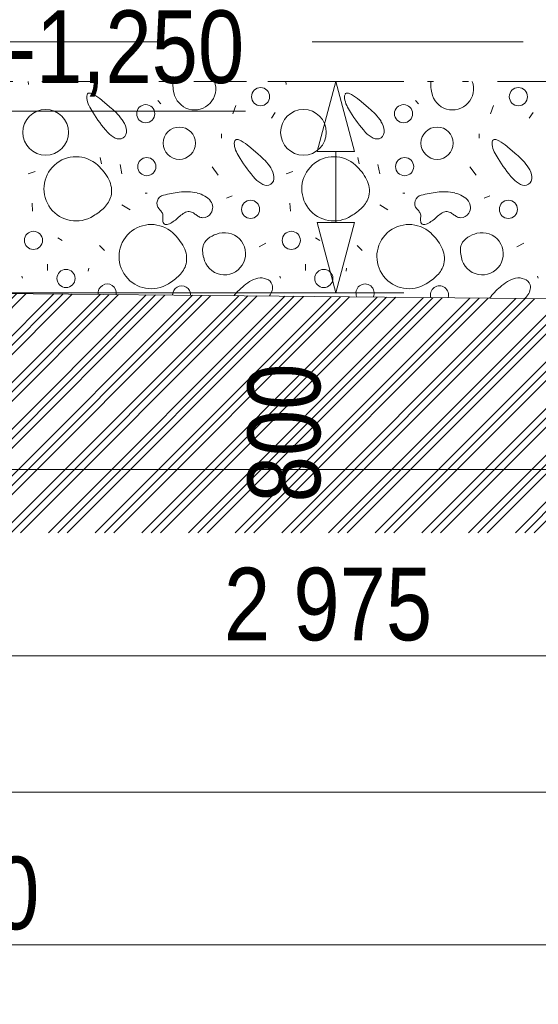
# Model space of a CAD drawing. Header units: millimetres. Extents: x -479461597 to -478645968, y -1101060132 to -1100898045.
# Tile 61 of 145: x -479081960 to -479079996, y -1101050144 to -1101046417. Entities that reach past the tile are written whole.
import ezdxf

# ---------------------------------------------------------------- set-up
doc = ezdxf.new("R2010")
doc.units = ezdxf.units.MM
doc.header["$MEASUREMENT"] = 0
for name, pattern in [('Wipeout_Contour', [1000, 0, -1000]), ('Čerchovaná se dvěma tečkami', [575, 200, -110, 22.5, -110, 22.5, -110]), ('Čárkovaná L', [1300, 800, -500])]:
    doc.linetypes.add(name, pattern=pattern)
for name, color, linetype in [('Bourané_2D prvky - vyplně', 7, 'Continuous'), ('Bourané_Kóty - SP', 7, 'Continuous'), ('Kóty - SP', 7, 'Continuous')]:
    doc.layers.add(name, color=color, linetype=linetype)
for name, color, linetype, lineweight, true_color in [('Bourané_2D prvky - vyplně_Pero_č.__40', 7, 'Continuous', 13, 0xc9ca94), ('Bourané_Konstrukce - základy výkop_Pero_č.__109', 7, 'Continuous', 13, 0x6da3d7), ('Bourané_Kóty - SP_Pero_č.__25', 7, 'Continuous', 13, 0x1a4f6e), ('Bourané_Kóty - SP_Pero_č.__45', 7, 'Continuous', 13, 0x1a4f6e), ('Bourané_Kóty - SP_Pero_č.__85', 7, 'Continuous', 13, 0x1a4f6e), ('Kóty - SP_Pero_č.__25', 7, 'Continuous', 13, 0x1a4f6e), ('Kóty - SP_Pero_č.__45', 7, 'Continuous', 13, 0x1a4f6e), ('Kóty - SP_Pero_č.__85', 7, 'Continuous', 13, 0x1a4f6e), ('Situace - terén HTU_Pero_č.__186', 7, 'Continuous', 20, 0x7b0011)]:
    doc.layers.add(name, color=color, linetype=linetype, lineweight=lineweight, true_color=true_color)
doc.layers.add('Konstrukce - základy podsyp_Pero_č.__96', color=124, linetype='Continuous', lineweight=13)
doc.styles.add('GENERATED_STYLE_5', font='txt')
doc.dimstyles.new('GENERATED_STYLE__1', dxfattribs={"dimtxt": 275, "dimasz": 228, "dimexe": 0.18, "dimexo": 400, "dimgap": 0.09, "dimtad": 1, "dimtih": 1, "dimtoh": 1, "dimdec": 0, "dimzin": 0, "dimdsep": 46, "dimtxsty": 'GENERATED_STYLE_5', "dimblk": 'ARROWHEAD_6', "dimblk1": 'ARROWHEAD_6', "dimblk2": 'ARROWHEAD_6', "dimcen": 0.09, "dimclrd": 256, "dimclre": 256, "dimclrt": 256, "dimazin": 0, "dimtfac": 1, "dimtdec": 4, "dimtmove": 0, "dimatfit": 3, "dimfxl": 1, "dimtolj": 1, "dimtzin": 0, "dimarcsym": 0})
doc.dimstyles.new('GENERATED_STYLE__5', dxfattribs={"dimtxt": 275, "dimasz": 228, "dimexe": 0.18, "dimexo": 0.0625, "dimgap": 0.09, "dimtad": 1, "dimtih": 1, "dimtoh": 1, "dimdec": 0, "dimzin": 0, "dimdsep": 46, "dimtxsty": 'GENERATED_STYLE_5', "dimblk": 'ARROWHEAD_6', "dimblk1": 'ARROWHEAD_6', "dimblk2": 'ARROWHEAD_6', "dimcen": 0.09, "dimclrd": 256, "dimclre": 256, "dimclrt": 256, "dimazin": 0, "dimtfac": 1, "dimtdec": 4, "dimtmove": 0, "dimatfit": 3, "dimfxl": 1, "dimtolj": 1, "dimtzin": 0, "dimarcsym": 0})
doc.dimstyles.new('GENERATED_STYLE__6', dxfattribs={"dimtxt": 275, "dimasz": 261.25, "dimexe": 0.18, "dimexo": 400, "dimgap": 0.09, "dimtad": 1, "dimtih": 1, "dimtoh": 1, "dimdec": 0, "dimzin": 0, "dimdsep": 46, "dimtxsty": 'GENERATED_STYLE_5', "dimblk": 'ARROWHEAD_6', "dimblk1": 'ARROWHEAD_6', "dimblk2": 'ARROWHEAD_6', "dimcen": 0.09, "dimclrd": 256, "dimclre": 256, "dimclrt": 256, "dimazin": 0, "dimtfac": 1, "dimtdec": 4, "dimtmove": 0, "dimatfit": 3, "dimfxl": 1, "dimtolj": 1, "dimtzin": 0, "dimarcsym": 0})
doc.dimstyles.new('GENERATED_STYLE__8', dxfattribs={"dimtxt": 275, "dimasz": 261.25, "dimexe": 0.18, "dimexo": 100, "dimgap": 0.09, "dimtad": 1, "dimdec": 0, "dimzin": 0, "dimdsep": 46, "dimtxsty": 'GENERATED_STYLE_5', "dimblk": 'ARROWHEAD_4', "dimblk1": 'ARROWHEAD_4', "dimblk2": 'ARROWHEAD_4', "dimcen": 0.09, "dimclrd": 256, "dimclre": 256, "dimclrt": 256, "dimazin": 0, "dimtfac": 1, "dimtdec": 4, "dimtmove": 0, "dimatfit": 3, "dimfxl": 1, "dimtolj": 1, "dimtzin": 0, "dimarcsym": 0})

# ---------------------------------------------------------------- blocks, each defined once
blk = doc.blocks.new('*X61', base_point=(-479070253, -1101046200.7))
at = {"layer": 'Bourané_2D prvky - vyplně_Pero_č.__40', "color": 9, "linetype": 'Continuous', "lineweight": 13, "true_color": 0xc9ca94}
for p, q in [((-479081927.1, -1101046662.5), (-479081928.6, -1101046650.7)), ((-479080950.8, -1101046662.5), (-479080952.2, -1101046650.7)), ((-479081437.8, -1101046723.3), (-479081426, -1101046735.2)), ((-479080461.5, -1101046723.3), (-479080449.7, -1101046735.2)), ((-479081141.8, -1101046742.3), (-479081153.6, -1101046773.1)), ((-479080165.5, -1101046742.3), (-479080177.3, -1101046773.1)), ((-479081006.8, -1101046789.6), (-479080992.6, -1101046768.3)), ((-479080030.4, -1101046789.6), (-479080016.2, -1101046768.3)), ((-479081196.2, -1101046848.9), (-479081196.2, -1101046865.4)), ((-479080219.9, -1101046848.9), (-479080219.9, -1101046865.4)), ((-479081655.8, -1101046938.9), (-479081651, -1101046962.6)), ((-479080679.4, -1101046938.9), (-479080674.7, -1101046962.6)), ((-479081580, -1101046964.9), (-479081572.9, -1101047000.4)), ((-479081208.1, -1101047005.2), (-479081231.8, -1101046974.4)), ((-479080603.6, -1101046964.9), (-479080596.5, -1101047000.4)), ((-479080231.8, -1101047005.2), (-479080255.5, -1101046974.4)), ((-479081902.1, -1101046991), (-479081928.1, -1101047000.4)), ((-479080925.8, -1101046991), (-479080951.8, -1101047000.4)), ((-479081485.2, -1101047073.9), (-479081478.1, -1101047073.9)), ((-479081177.3, -1101047092.8), (-479081156, -1101047083.4)), ((-479080508.9, -1101047073.9), (-479080501.8, -1101047073.9)), ((-479080201, -1101047092.8), (-479080179.7, -1101047083.4)), ((-479081913.7, -1101047111.5), (-479081911.3, -1101047142.3)), ((-479081573.2, -1101047118.2), (-479081542.4, -1101047137.2)), ((-479080937.4, -1101047111.5), (-479080935, -1101047142.3)), ((-479080596.8, -1101047118.2), (-479080566, -1101047137.2)), ((-479081816.2, -1101047242.5), (-479081799.4, -1101047253.3)), ((-479080839.8, -1101047242.5), (-479080823.1, -1101047253.3)), ((-479081658.1, -1101047272), (-479081639.2, -1101047290.9)), ((-479081027.7, -1101047262.9), (-479081053.7, -1101047277.1)), ((-479080681.8, -1101047272), (-479080662.9, -1101047290.9)), ((-479080051.4, -1101047262.9), (-479080077.4, -1101047277.1)), ((-479081854.7, -1101047366.7), (-479081854.7, -1101047343)), ((-479081700.8, -1101047369.1), (-479081698.4, -1101047357.2)), ((-479080878.4, -1101047366.7), (-479080878.4, -1101047343)), ((-479080724.4, -1101047369.1), (-479080722.1, -1101047357.2)), ((-479081949.5, -1101047395.1), (-479081951.8, -1101047388)), ((-479080973.1, -1101047395.1), (-479080975.5, -1101047388)), ((-479079996.8, -1101047395.1), (-479079999.2, -1101047388))]:
    blk.add_line(p, q, dxfattribs=at)
for centre, radius in [((-479081048.1, -1101046708.4), 34.3), ((-479080071.8, -1101046708.4), 34.3), ((-479081861.9, -1101046843.4), 86.5), ((-479081483, -1101046772.8), 34.3), ((-479080885.6, -1101046843.4), 86.5), ((-479080506.7, -1101046772.8), 34.3), ((-479081355.9, -1101046884.4), 61.2), ((-479080379.6, -1101046884.4), 61.2), ((-479081478.9, -1101046973.2), 34.3), ((-479080502.6, -1101046973.2), 34.3), ((-479081085.9, -1101047134.9), 34.3), ((-479080109.6, -1101047134.9), 34.3), ((-479081908.1, -1101047252.3), 34.3), ((-479080931.8, -1101047252.3), 34.3), ((-479081784.9, -1101047396.6), 34.3), ((-479080808.6, -1101047396.6), 34.3)]:
    blk.add_circle(centre, radius, dxfattribs=at)
for centre, radius, start, end in [((-479081319.8, -1101046664.4), 60.4, 166.8265, 183.2347), ((-479081297.7, -1101046678.7), 79.9, 190.4282, 20.57), ((-479080343.5, -1101046664.4), 60.4, 166.8265, 183.2347), ((-479080321.4, -1101046678.7), 79.9, 190.4282, 20.57), ((-479081240.4, -1101046660), 140, 183.2095, 193.7302), ((-479080264, -1101046660), 140, 183.2095, 193.7302), ((-479081671.2, -1101046710.1), 35.1, 166.9916, 187.7906), ((-479081626.4, -1101046705.9), 80.1, 186.4296, 206.157), ((-479081693.4, -1101046705.3), 12.4, 144.5812, 165.7924), ((-479081696.9, -1101046702.9), 8.15, 116.4425, 143.7464), ((-479081696.4, -1101046704.4), 9.77, 91.5878, 115.1953), ((-479081696.1, -1101046712.5), 17.9, 76.2622, 91.634), ((-479081703.7, -1101046740.9), 47.3, 60.0923, 75.5611), ((-479081781.3, -1101046877), 203.9, 49.777, 60.2392), ((-479082237, -1101047442.6), 930.2, 47.9748, 50.8493), ((-479080694.9, -1101046710.1), 35.1, 166.9916, 187.7906), ((-479080650.1, -1101046705.9), 80.1, 186.4296, 206.157), ((-479080717, -1101046705.3), 12.4, 144.5812, 165.7924), ((-479080720.6, -1101046702.9), 8.15, 116.4425, 143.7464), ((-479080720.1, -1101046704.4), 9.77, 91.5878, 115.1953), ((-479080719.8, -1101046712.5), 17.9, 76.2622, 91.634), ((-479080727.4, -1101046740.9), 47.3, 60.0923, 75.5611), ((-479080805, -1101046877), 203.9, 49.777, 60.2392), ((-479081260.6, -1101047442.6), 930.2, 47.9748, 50.8493), ((-479081492, -1101046639.1), 230.1, 206.3304, 213.6244), ((-479081755.4, -1101046927.1), 225.2, 33.8343, 51.1866), ((-479080515.7, -1101046639.1), 230.1, 206.3304, 213.6244), ((-479080779.1, -1101046927.1), 225.2, 33.8343, 51.1866), ((-479081295.2, -1101046538.6), 450.4, 210.4057, 222.5965), ((-479080318.8, -1101046538.6), 450.4, 210.4057, 222.5965), ((-479081635.3, -1101046845.2), 79.8, 6.3813, 32.9796), ((-479081585.7, -1101046839.9), 30, 305.4921, 6.9034), ((-479080659, -1101046845.2), 79.8, 6.3813, 32.9796), ((-479080609.4, -1101046839.9), 30, 305.4921, 6.9034), ((-479081553.4, -1101046776.5), 99.3, 222.3712, 243.0633), ((-479081584, -1101046837.4), 31.2, 242.6052, 300.2402), ((-479081134.7, -1101046880.9), 12.4, 144.5812, 165.7924), ((-479081138.3, -1101046878.5), 8.15, 116.4425, 143.7464), ((-479081137.8, -1101046880), 9.77, 91.5878, 115.1953), ((-479081137.5, -1101046888.1), 17.9, 76.2622, 91.634), ((-479081145.1, -1101046916.5), 47.3, 60.0923, 75.5611), ((-479081222.7, -1101047052.5), 203.9, 49.777, 60.2392), ((-479080577, -1101046776.5), 99.3, 222.3712, 243.0633), ((-479080607.7, -1101046837.4), 31.2, 242.6052, 300.2402), ((-479080158.4, -1101046880.9), 12.4, 144.5812, 165.7924), ((-479080162, -1101046878.5), 8.15, 116.4425, 143.7464), ((-479080161.4, -1101046880), 9.77, 91.5878, 115.1953), ((-479080161.2, -1101046888.1), 17.9, 76.2622, 91.634), ((-479080168.7, -1101046916.5), 47.3, 60.0923, 75.5611), ((-479080246.4, -1101047052.5), 203.9, 49.777, 60.2392), ((-479081112.6, -1101046885.7), 35.1, 166.9916, 187.7906), ((-479081067.8, -1101046881.5), 80.1, 186.4296, 206.157), ((-479081678.3, -1101047618.2), 930.2, 47.9748, 50.8493), ((-479080136.3, -1101046885.7), 35.1, 166.9916, 187.7906), ((-479080091.5, -1101046881.5), 80.1, 186.4296, 206.157), ((-479080702, -1101047618.2), 930.2, 47.9748, 50.8493), ((-479081746.7, -1101047057.2), 121.6, 47.4454, 302.6151), ((-479080933.4, -1101046814.7), 230.1, 206.3304, 213.6244), ((-479080736.5, -1101046714.2), 450.4, 210.4057, 222.5965), ((-479081196.8, -1101047102.7), 225.2, 33.8343, 51.1866), ((-479080770.4, -1101047057.2), 121.6, 47.4454, 302.6151), ((-479079957.1, -1101046814.7), 230.1, 206.3304, 213.6244), ((-479079760.2, -1101046714.2), 450.4, 210.4057, 222.5965), ((-479080220.4, -1101047102.7), 225.2, 33.8343, 51.1866), ((-479081800.9, -1101047115.2), 201, 27.7394, 47.2569), ((-479081076.6, -1101047020.8), 79.8, 6.3813, 32.9796), ((-479080824.6, -1101047115.2), 201, 27.7394, 47.2569), ((-479080100.3, -1101047020.8), 79.8, 6.3813, 32.9796), ((-479081704.8, -1101047064.9), 92.5, 347.7666, 27.8507), ((-479080994.7, -1101046952.1), 99.3, 222.3712, 243.0633), ((-479081027.1, -1101047015.5), 30, 305.4921, 6.9034), ((-479080728.5, -1101047064.9), 92.5, 347.7666, 27.8507), ((-479080018.4, -1101046952.1), 99.3, 222.3712, 243.0633), ((-479080050.8, -1101047015.5), 30, 305.4921, 6.9034), ((-479081025.4, -1101047013), 31.2, 242.6052, 300.2402), ((-479080049.1, -1101047013), 31.2, 242.6052, 300.2402), ((-479081707.4, -1101047059.5), 96.3, 314.7779, 344.9961), ((-479081409.1, -1101047112), 31.5, 102.3324, 221.6658), ((-479081301, -1101047544), 476.8, 96.6259, 103.9434), ((-479081329.5, -1101047249.4), 181.1, 76.9848, 98.4191), ((-479081317.9, -1101047188.6), 119.2, 60.5831, 75.8236), ((-479081292.5, -1101047146.2), 69.8, 37.6475, 61.5974), ((-479080731.1, -1101047059.5), 96.3, 314.7779, 344.9961), ((-479080432.8, -1101047112), 31.5, 102.3324, 221.6658), ((-479080324.6, -1101047544), 476.8, 96.6259, 103.9434), ((-479080353.1, -1101047249.4), 181.1, 76.9848, 98.4191), ((-479080341.6, -1101047188.6), 119.2, 60.5831, 75.8236), ((-479080316.2, -1101047146.2), 69.8, 37.6475, 61.5974), ((-479081780.7, -1101046985.9), 200.1, 299.8029, 314.8134), ((-479081499, -1101047199.4), 93.8, 36.3442, 45.0506), ((-479081269.9, -1101047127.3), 40.4, 327.0376, 36.1209), ((-479080804.3, -1101046985.9), 200.1, 299.8029, 314.8134), ((-479080522.7, -1101047199.4), 93.8, 36.3442, 45.0506), ((-479080293.6, -1101047127.3), 40.4, 327.0376, 36.1209), ((-479081447.5, -1101047161.3), 29.8, 9.2485, 36.0448), ((-479081373.6, -1101047174.4), 45.1, 172.1101, 189.0874), ((-479081469.5, -1101047161.7), 51.7, 352.8034, 5.8388), ((-479081448.3, -1101047073.5), 128.1, 295.4669, 314.5735), ((-479081250.3, -1101047279.1), 157.3, 125.1766, 133.3696), ((-479081317.8, -1101047182.6), 39.5, 96.3875, 125.8548), ((-479081320.5, -1101047174.8), 31.5, 62.2902, 93.1672), ((-479081349.2, -1101047227.8), 91.8, 52.6959, 61.7729), ((-479081231.6, -1101047072.6), 102.9, 232.9934, 240.456), ((-479081265.1, -1101047131.1), 35.6, 240.8322, 267.0065), ((-479081266.6, -1101047130.8), 35.8, 269.5174, 328.7918), ((-479080471.2, -1101047161.3), 29.8, 9.2485, 36.0448), ((-479080397.2, -1101047174.4), 45.1, 172.1101, 189.0874), ((-479080493.2, -1101047161.7), 51.7, 352.8034, 5.8388), ((-479080472, -1101047073.5), 128.1, 295.4669, 314.5735), ((-479080274, -1101047279.1), 157.3, 125.1766, 133.3696), ((-479080341.5, -1101047182.6), 39.5, 96.3875, 125.8548), ((-479080344.1, -1101047174.8), 31.5, 62.2902, 93.1672), ((-479080372.9, -1101047227.8), 91.8, 52.6959, 61.7729), ((-479080255.3, -1101047072.6), 102.9, 232.9934, 240.456), ((-479080288.7, -1101047131.1), 35.6, 240.8322, 267.0065), ((-479080290.3, -1101047130.8), 35.8, 269.5174, 328.7918), ((-479081462.5, -1101047313.8), 121.6, 47.4454, 302.6151), ((-479081403.2, -1101047178.9), 15.1, 189.971, 219.9454), ((-479081406.8, -1101047181.3), 10.8, 222.4728, 257.5463), ((-479081405.5, -1101047173.7), 18.5, 258.5237, 281.5295), ((-479081409.4, -1101047152.1), 40.5, 280.7953, 293.5363), ((-479080486.1, -1101047313.8), 121.6, 47.4454, 302.6151), ((-479080426.9, -1101047178.9), 15.1, 189.971, 219.9454), ((-479080430.5, -1101047181.3), 10.8, 222.4728, 257.5463), ((-479080429.2, -1101047173.7), 18.5, 258.5237, 281.5295), ((-479080433.1, -1101047152.1), 40.5, 280.7953, 293.5363), ((-479081516.6, -1101047371.8), 201, 27.7394, 47.2569), ((-479081185, -1101047303), 79.9, 190.4282, 104.6294), ((-479081210.5, -1101047290.4), 57.9, 120.7918, 156.6671), ((-479081168, -1101047361.1), 140.5, 105.3821, 120.9077), ((-479080540.3, -1101047371.8), 201, 27.7394, 47.2569), ((-479080208.7, -1101047303), 79.9, 190.4282, 104.6294), ((-479080234.1, -1101047290.4), 57.9, 120.7918, 156.6671), ((-479080191.6, -1101047361.1), 140.5, 105.3821, 120.9077), ((-479081420.5, -1101047321.5), 92.5, 347.7666, 27.8507), ((-479081207.1, -1101047288.7), 60.4, 159.3574, 183.2347), ((-479080444.2, -1101047321.5), 92.5, 347.7666, 27.8507), ((-479080230.8, -1101047288.7), 60.4, 159.3574, 183.2347), ((-479081127.7, -1101047284.3), 140, 183.2095, 193.7302), ((-479080151.3, -1101047284.3), 140, 183.2095, 193.7302), ((-479081423.2, -1101047316.2), 96.3, 314.7779, 344.9961), ((-479080446.9, -1101047316.2), 96.3, 314.7779, 344.9961), ((-479081496.4, -1101047242.6), 200.1, 299.8029, 314.8134), ((-479081042.6, -1101047480.5), 86.5, 100.496, 122.8825), ((-479081047.3, -1101047454.9), 60.4, 68.6646, 100.5486), ((-479080520.1, -1101047242.6), 200.1, 299.8029, 314.8134), ((-479080066.3, -1101047480.5), 86.5, 100.496, 122.8825), ((-479080071, -1101047454.9), 60.4, 68.6646, 100.5486), ((-479081628.8, -1101047451.5), 34.3, 350.2187, 188.6354), ((-479081347.1, -1101047458.5), 34.3, 357.1777, 181.6764), ((-479080950.3, -1101047628), 259.5, 129.9016, 140.1858), ((-479080977.2, -1101047581.9), 207.1, 122.8427, 132.3696), ((-479081038.5, -1101047432.6), 36.5, 19.3509, 68.7902), ((-479081038.7, -1101047431.4), 36.2, 341.8983, 17.4009), ((-479080652.5, -1101047451.5), 34.3, 333.0308, 205.8234), ((-479080370.8, -1101047458.5), 34.3, 340.5342, 198.32), ((-479079974, -1101047628), 259.5, 129.9016, 142.9166), ((-479080000.9, -1101047581.9), 207.1, 122.8427, 132.3696), ((-479080062.2, -1101047432.6), 36.5, 19.3509, 68.7902), ((-479080062.3, -1101047431.4), 36.2, 341.8983, 17.4009), ((-479081069.3, -1101047420.4), 68.8, 321.5477, 341.1053), ((-479080236.1, -1101047308.6), 250.4, 319.0151, 321.8671), ((-479080093, -1101047420.4), 68.8, 321.4678, 341.1053)]:
    blk.add_arc(centre, radius, start, end, dxfattribs=at)
blk = doc.blocks.new('výplň_2_3', base_point=(-479070253, -1101046200.7))
at = {"color": 254, "linetype": 'Wipeout_Contour', "lineweight": 0, "ltscale": 25215994912.12917}
blk.add_wipeout([(-479095604.7, -1101047000.7), (-479095651.1, -1101047000.7), (-479095651.1, -1101047050.7), (-479095540.5, -1101047050.7), (-479095344.2, -1101047247), (-479095301, -1101047375.7), (-479097801.1, -1101047350.7), (-479097801.1, -1101047450.7), (-479095259, -1101047528.4), (-479095168, -1101047859.2), (-479094914.9, -1101047859.2), (-479094839.2, -1101047650.9), (-479082278.3, -1101047450.5), (-479068802.5, -1101047585.3), (-479068700, -1101047958.3), (-479068405.7, -1101047958.3), (-479068300.6, -1101047576), (-479067167.3, -1101047564.7), (-479067150.4, -1101046721.3), (-479068253.1, -1101046650.7), (-479095604.7, -1101046650.7)], dxfattribs=at).dxf.layer = 'Bourané_2D prvky - vyplně'
at = {"layer": 'Bourané_2D prvky - vyplně_Pero_č.__40', "color": 9, "linetype": 'Continuous', "lineweight": 13, "true_color": 0xc9ca94}
blk.add_blockref('*X61', (-479070253, -1101046200.7), dxfattribs=at)
blk = doc.blocks.new('*D86', base_point=(-479070253, -1101046200.7))
at = {"layer": 'Kóty - SP_Pero_č.__45', "color": 146, "linetype": 'Continuous', "lineweight": 13, "true_color": 0x1a4f6e}
for p, q in [((-479085133.1, -1101049799.1), (-479085373.1, -1101050039.1)), ((-479079183.1, -1101049799.1), (-479079423.1, -1101050039.1))]:
    blk.add_line(p, q, dxfattribs=at)
at = {"layer": 'Kóty - SP_Pero_č.__85', "color": 146, "linetype": 'Continuous', "lineweight": 13, "true_color": 0x1a4f6e}
for p, q in [((-479085253.1, -1101050144.1), (-479085253.1, -1101049694.1)), ((-479079303.1, -1101050144.1), (-479079303.1, -1101049694.1)), ((-479085253.1, -1101049919.1), (-479079303.1, -1101049919.1))]:
    blk.add_line(p, q, dxfattribs=at)
at = {"layer": 'Kóty - SP_Pero_č.__25', "color": 146, "lineweight": 13, "true_color": 0x1a4f6e, "insert": (-479082674.1, -1101049864.1), "char_height": 275, "attachment_point": 7, "style": 'GENERATED_STYLE_5'}
blk.add_mtext('\\A1;{\\pql;\\fArial Narrow|b0|i0|c238|p34;5\xa0950}', dxfattribs=at)
blk = doc.blocks.new('ARROWHEAD_6')
at = {"color": 0, "linetype": 'Continuous', "lineweight": 0}
for p, q in [((-0.5, -0.5), (0.5, 0.5)), ((0, 0), (-1, 0))]:
    blk.add_line(p, q, dxfattribs=at)
blk = doc.blocks.new('*D93', base_point=(-479070253, -1101046200.7))
at = {"layer": 'Kóty - SP_Pero_č.__45', "color": 146, "linetype": 'Continuous', "lineweight": 13, "true_color": 0x1a4f6e}
for p, q in [((-479082158.3, -1101048705.3), (-479082398.3, -1101048945.3)), ((-479079423.1, -1101048945.3), (-479079183.1, -1101048705.3))]:
    blk.add_line(p, q, dxfattribs=at)
at = {"layer": 'Kóty - SP_Pero_č.__85', "color": 146, "linetype": 'Continuous', "lineweight": 13, "true_color": 0x1a4f6e}
for p, q in [((-479082278.3, -1101049050.3), (-479082278.3, -1101048425.3)), ((-479079303.1, -1101049050.3), (-479079303.1, -1101048425.3)), ((-479082278.3, -1101048825.3), (-479079303.1, -1101048825.3)), ((-479079303.1, -1101048825.3), (-479079123.1, -1101048825.3))]:
    blk.add_line(p, q, dxfattribs=at)
at = {"layer": 'Kóty - SP_Pero_č.__25', "color": 146, "lineweight": 13, "true_color": 0x1a4f6e, "insert": (-479081186.7, -1101048770.3), "char_height": 275, "attachment_point": 7, "style": 'GENERATED_STYLE_5'}
blk.add_mtext('\\A1;{\\pql;\\fArial Narrow|b0|i0|c238|p34;2\xa0975}', dxfattribs=at)
blk = doc.blocks.new('*D98', base_point=(-479070253, -1101046200.7))
at = {"layer": 'Bourané_Kóty - SP_Pero_č.__45', "color": 146, "linetype": 'Continuous', "lineweight": 13, "true_color": 0x1a4f6e}
for p, q in [((-479082140.8, -1101047982), (-479082415.8, -1101048257)), ((-479068690.6, -1101048257), (-479068415.6, -1101047982))]:
    blk.add_line(p, q, dxfattribs=at)
at = {"layer": 'Bourané_Kóty - SP_Pero_č.__85', "color": 146, "linetype": 'Continuous', "lineweight": 13, "true_color": 0x1a4f6e}
for p, q in [((-479082278.3, -1101048377.3), (-479082278.3, -1101047719.5)), ((-479068553.1, -1101048377.3), (-479068553.1, -1101047719.5)), ((-479082278.3, -1101048119.5), (-479068553.1, -1101048119.5)), ((-479068553.1, -1101048119.5), (-479068346.9, -1101048119.5))]:
    blk.add_line(p, q, dxfattribs=at)
at = {"layer": 'Bourané_Kóty - SP_Pero_č.__25', "color": 146, "lineweight": 13, "true_color": 0x1a4f6e, "insert": (-479075899.7, -1101048064.5), "char_height": 275, "attachment_point": 7, "style": 'GENERATED_STYLE_5'}
blk.add_mtext('\\A1;{\\pql;\\fArial Narrow|b0|i0|c238|p34;13\xa0725}', dxfattribs=at)
blk = doc.blocks.new('Kóta_6_3', base_point=(-479082278.3, -1101047450.5))
at = {"layer": 'Bourané_Kóty - SP_Pero_č.__45', "color": 146, "linetype": 'Continuous', "lineweight": 13, "true_color": 0x1a4f6e}
for p, q in [((-479082278.3, -1101047450.5), (-479082278.3, -1101046763)), ((-479082278.3, -1101046763), (-479081105.2, -1101046763)), ((-479082278.3, -1101047450.5), (-479082553.3, -1101047175.5)), ((-479082003.3, -1101047175.5), (-479082278.3, -1101047450.5))]:
    blk.add_line(p, q, dxfattribs=at)
at = {"layer": 'Bourané_Kóty - SP_Pero_č.__85', "color": 146, "linetype": 'Continuous', "lineweight": 13, "true_color": 0x1a4f6e}
for q in [(-479082678.3, -1101047450.5), (-479082072, -1101047450.5)]:
    blk.add_line((-479082278.3, -1101047450.5), q, dxfattribs=at)
at = {"layer": 'Bourané_Kóty - SP_Pero_č.__25', "color": 146, "lineweight": 13, "true_color": 0x1a4f6e, "insert": (-479082003.3, -1101046708), "char_height": 275, "attachment_point": 7, "style": 'GENERATED_STYLE_5'}
blk.add_mtext('\\A1;{\\pql;\\fArial Narrow|b0|i0|c238|p34;-1,250}', dxfattribs=at)
blk = doc.blocks.new('*D101', base_point=(-479070253, -1101046200.7))
at = {"layer": 'Bourané_Kóty - SP_Pero_č.__45', "color": 146, "linetype": 'Continuous', "lineweight": 13, "true_color": 0x1a4f6e}
for p, q in [((-479080763.2, -1101046650.7), (-479080834.4, -1101046916.2)), ((-479080763.2, -1101046650.7), (-479080692.1, -1101046916.2)), ((-479080692.1, -1101046916.2), (-479080834.4, -1101046916.2)), ((-479080763.2, -1101047450.5), (-479080834.4, -1101047185)), ((-479080834.4, -1101047185), (-479080692.1, -1101047185)), ((-479080763.2, -1101047450.5), (-479080692.1, -1101047185))]:
    blk.add_line(p, q, dxfattribs=at)
at = {"layer": 'Bourané_Kóty - SP_Pero_č.__85', "color": 146, "linetype": 'Continuous', "lineweight": 13, "true_color": 0x1a4f6e}
for p, q in [((-479080505.4, -1101046650.7), (-479081021.1, -1101046650.7)), ((-479080763.2, -1101047185), (-479080763.2, -1101046916.2)), ((-479080505.4, -1101047450.5), (-479082178.3, -1101047450.5))]:
    blk.add_line(p, q, dxfattribs=at)
at = {"layer": 'Bourané_Kóty - SP_Pero_č.__25', "color": 146, "lineweight": 13, "true_color": 0x1a4f6e, "insert": (-479080818.2, -1101048244.2), "char_height": 275, "attachment_point": 7, "rotation": 90, "style": 'GENERATED_STYLE_5'}
blk.add_mtext('\\A1;{\\pql;\\fArial Narrow|b0|i0|c238|p34;800}', dxfattribs=at)
blk = doc.blocks.new('ARROWHEAD_4')
at = {"color": 0, "linetype": 'Continuous', "lineweight": 0}
blk.add_line((0, 0), (-1, 0), dxfattribs=at)
at = {"color": 0, "linetype": 'Continuous', "lineweight": 0, "flags": 128}
blk.add_lwpolyline([(-1, 0.2679), (0, 0), (-1, -0.2679)], close=True, dxfattribs=at)
blk = doc.blocks.new('*D105', base_point=(-479070253, -1101046200.7))
at = {"layer": 'Kóty - SP_Pero_č.__45', "color": 146, "linetype": 'Continuous', "lineweight": 13, "true_color": 0x1a4f6e}
for p, q in [((-479082158.3, -1101049220.5), (-479082398.3, -1101049460.5)), ((-479067283, -1101049460.5), (-479067043, -1101049220.5))]:
    blk.add_line(p, q, dxfattribs=at)
at = {"layer": 'Kóty - SP_Pero_č.__85', "color": 146, "linetype": 'Continuous', "lineweight": 13, "true_color": 0x1a4f6e}
for p, q in [((-479082278.3, -1101049565.5), (-479082278.3, -1101048940.5)), ((-479067163, -1101049740.5), (-479067163, -1101049115.5)), ((-479082278.3, -1101049340.5), (-479067163, -1101049340.5)), ((-479067163, -1101049340.5), (-479066983, -1101049340.5))]:
    blk.add_line(p, q, dxfattribs=at)
at = {"layer": 'Kóty - SP_Pero_č.__25', "color": 146, "lineweight": 13, "true_color": 0x1a4f6e, "insert": (-479075204.6, -1101049285.5), "char_height": 275, "attachment_point": 7, "style": 'GENERATED_STYLE_5'}
blk.add_mtext('\\A1;{\\pql;\\fArial Narrow|b0|i0|c238|p34;15\xa0115}', dxfattribs=at)

msp = doc.modelspace()

# ---------------------------------------------------------------- block references
at = {"layer": 'Bourané_2D prvky - vyplně_Pero_č.__40', "color": 9, "linetype": 'Continuous', "lineweight": 13, "true_color": 0xc9ca94}
msp.add_blockref('výplň_2_3', (-479070253, -1101046200.7), dxfattribs=at)

# ---------------------------------------------------------------- dimensions: what is measured, and where the dimension line sits
at = {"layer": 'Kóty - SP', "color": 146, "linetype": 'Continuous', "lineweight": 13, "true_color": 0x1a4f6e}
dim = msp.add_linear_dim(base=(-479079303.1, -1101049919.1), p1=(-479085253.1, -1101049919.1), p2=(-479079303.1, -1101049919.1), dimstyle='GENERATED_STYLE__5', dxfattribs=at)
dim.commit()
dim.dimension.update_dxf_attribs({"geometry": '*D86', "text_midpoint": (-479082201.8, -1101049726.6), "dimtype": 160})

# ---------------------------------------------------------------- next in the draw order: wipeouts: each hides what was drawn before it
at = {"color": 254, "linetype": 'Wipeout_Contour', "lineweight": 0, "ltscale": 21613713341.97798}
msp.add_wipeout([(-479099511.6, -1101043989.3), (-479099574.1, -1101043989.3), (-479099573.8, -1101048360.2), (-479067163, -1101048357.9), (-479067163.1, -1101047564.7), (-479068300.6, -1101047576), (-479068405.7, -1101047958.3), (-479068700, -1101047958.3), (-479068802.5, -1101047585.3), (-479082278.3, -1101047450.5), (-479094839.2, -1101047650.9), (-479094894.3, -1101047859.2), (-479095188.6, -1101047859.2), (-479095279.7, -1101047527.8), (-479097801.1, -1101047450.7), (-479097801.1, -1101047200.7), (-479098351.1, -1101047200.7), (-479098351.1, -1101045646.6)], dxfattribs=at).dxf.layer = 'Bourané_2D prvky - vyplně'

# ---------------------------------------------------------------- next in the draw order: hatches: boundary and pattern name
at = {"layer": 'Bourané_2D prvky - vyplně_Pero_č.__40', "linetype": 'Continuous', "lineweight": 13, "true_color": 0xc9ca94}
h = msp.add_hatch(dxfattribs=at)
h.set_pattern_fill('Zemina___původní_0003', color=9, style=0, pattern_type=2)
h.set_pattern_definition([(45, (-479070253.03, -1101046200.66), (-88.38835, 88.38835), []), (45, (-479070270.71, -1101046182.98), (-88.38835, 88.38835), []), (45, (-479070288.39, -1101046165.3), (-88.38835, 88.38835), [])])
h.paths.add_polyline_path([(-479099511.6, -1101043989.3), (-479099574.1, -1101043989.3), (-479099573.8, -1101048360.2), (-479067163, -1101048357.9), (-479067163.1, -1101047564.7), (-479068300.6, -1101047576), (-479068405.7, -1101047958.3), (-479068700, -1101047958.3), (-479068802.5, -1101047585.3), (-479082278.3, -1101047450.5), (-479094839.2, -1101047650.9), (-479094894.3, -1101047859.2), (-479095188.6, -1101047859.2), (-479095279.7, -1101047527.8), (-479097801.1, -1101047450.7), (-479097801.1, -1101047200.7), (-479098351.1, -1101047200.7), (-479098351.1, -1101045646.6)])

# ---------------------------------------------------------------- next in the draw order: linework, layer by layer
at = {"layer": 'Bourané_Konstrukce - základy výkop_Pero_č.__109', "color": 153, "linetype": 'Continuous', "lineweight": 13, "true_color": 0x6da3d7}
msp.add_line((-479068802.5, -1101047585.3), (-479082278.3, -1101047450.5), dxfattribs=at)
at = {"layer": 'Konstrukce - základy podsyp_Pero_č.__96', "color": 124, "linetype": 'Čerchovaná se dvěma tečkami', "lineweight": 13}
msp.add_line((-479096251.1, -1101046650.7), (-479068253.1, -1101046650.7), dxfattribs=at)
at = {"layer": 'Situace - terén HTU_Pero_č.__186', "color": 246, "linetype": 'Čárkovaná L', "lineweight": 20, "true_color": 0x7b0011}
msp.add_line((-479097753.1, -1101046500.7), (-479067164.2, -1101046500.7), dxfattribs=at)

# ---------------------------------------------------------------- next in the draw order: block references
at = {"layer": 'Bourané_Kóty - SP', "color": 146, "linetype": 'Continuous', "lineweight": 13, "true_color": 0x1a4f6e}
msp.add_blockref('Kóta_6_3', (-479082278.3, -1101047450.5), dxfattribs=at)

# ---------------------------------------------------------------- next in the draw order: dimensions: what is measured, and where the dimension line sits
dim = msp.add_linear_dim(base=(-479080763.2, -1101046650.7), p1=(-479082278.3, -1101047450.5), p2=(-479080666.3, -1101046650.7), angle=90, dimstyle='GENERATED_STYLE__8', dxfattribs=at)
dim.commit()
dim.dimension.update_dxf_attribs({"geometry": '*D101', "text_midpoint": (-479080955.7, -1101047929.8), "dimtype": 160, "text_rotation": 90})
dim = msp.add_linear_dim(base=(-479068553.1, -1101048119.5), p1=(-479082278.3, -1101047450.5), p2=(-479068553.1, -1101047911.6), dimstyle='GENERATED_STYLE__6', dxfattribs=at)
dim.commit()
dim.dimension.update_dxf_attribs({"geometry": '*D98', "text_midpoint": (-479075322.5, -1101047927), "dimtype": 160})
at = {"layer": 'Kóty - SP', "color": 146, "linetype": 'Continuous', "lineweight": 13, "true_color": 0x1a4f6e}
for base, p2, picture, middle in [((-479079303.1, -1101048825.3), (-479079303.1, -1101048239.8), '*D93', (-479080714.3, -1101048632.8)), ((-479067163, -1101049340.5), (-479067163, -1101049489.4), '*D105', (-479074627.5, -1101049148))]:
    dim = msp.add_linear_dim(base=base, p1=(-479082278.3, -1101047450.5), p2=p2, dimstyle='GENERATED_STYLE__1', dxfattribs=at)
    dim.commit()
    dim.dimension.update_dxf_attribs({"geometry": picture, "text_midpoint": middle, "dimtype": 160})

doc.saveas('drawing.dxf')
